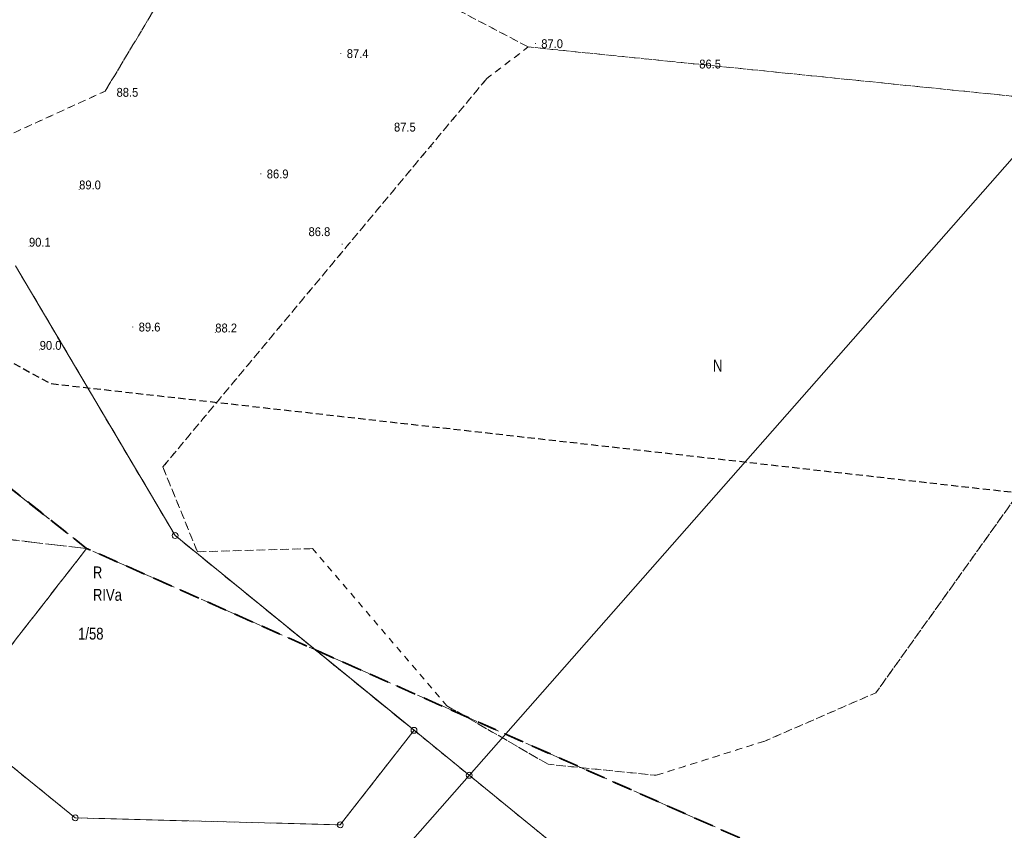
# Model space of a CAD drawing. Header units: metres. Extents: x 6540907 to 6541833, y 5893434 to 5894895.
# Tile 193 of 256: x 6541523 to 6541606, y 5894030 to 5894098. Entities that reach past the tile are written whole.
import ezdxf
from ezdxf.enums import TextEntityAlignment as Align

# ---------------------------------------------------------------- set-up
doc = ezdxf.new("R2010")
doc.units = ezdxf.units.M
doc.header["$MEASUREMENT"] = 0
for name, pattern in [('1.5_1.0', [2.5, 1.5, -1]), ('2', [0.9, 0.6, -0.3]), ('219-500', [0, 0]), ('egkk-500', [2, 1.5, -0.5]), ('egug-500', [1, 0.5, -0.5]), ('suep_sn_500', [0, 0])]:
    doc.linetypes.add(name, pattern=pattern)
doc.layers.get('0').update_dxf_attribs({"color": 2, "linetype": 'CONTINUOUS', "lineweight": 5})
for name, color, linetype, lineweight in [('202-punkt graniczny', 251, 'CONTINUOUS', 9), ('209-oznaczenie konturu klasyfikacyjnego', 251, 'CONTINUOUS', 9), ('210-oznaczenie konturu użytku gruntowego', 251, 'CONTINUOUS', 9), ('211-numer działki ewidencyjnej', 156, 'CONTINUOUS', 9), ('216-obręb ewidencyjny', 251, 'CONTINUOUS', 9), ('217-kontur klasyfikacyjny', 251, 'CONTINUOUS', 9), ('218-kontur użytku gruntowego', 251, 'CONTINUOUS', 9), ('219-działka ewidencyjna', 152, 'CONTINUOUS', 18), ('pikieta naturalna', 251, 'CONTINUOUS', 9), ('pikieta naturalna-Atr2', 251, 'CONTINUOUS', 9), ('przewód elektroenergetyczny średniego napięcia', 251, 'CONTINUOUS', 9), ('Zakres', 252, 'CONTINUOUS', 15)]:
    doc.layers.add(name, color=color, linetype=linetype, lineweight=lineweight)
doc.styles.get("Standard").update_dxf_attribs({"font": 'Arial', "width": 0.75})

# ---------------------------------------------------------------- blocks, each defined once
blk = doc.blocks.new('202')
at = {"color": 0, "linetype": 'Continuous', "lineweight": 0}
blk.add_circle((0, 0), 0.25, dxfattribs=at)
blk = doc.blocks.new('PW01')
at = {"linetype": 'Continuous', "lineweight": 13}
h = blk.add_hatch(color=0, dxfattribs=at)
edge = h.paths.add_edge_path()
edge.add_arc((0, 0), 0.045, 0, 360)

msp = doc.modelspace()

# ---------------------------------------------------------------- linework, layer by layer
at = {"layer": '216-obręb ewidencyjny', "linetype": '1.5_1.0', "lineweight": 35, "flags": 128}
for points in [[(6540907.06, 5893988.004), (6540917.97, 5893998.724), (6540919.14, 5894000.044), (6540986.55, 5894049.994), (6541000.71, 5894071.734), (6541018.98, 5894099.714), (6541073.42, 5894137.054), (6541168.23, 5894186.974), (6541196.88, 5894188.554), (6541244.66, 5894165.714), (6541308.83, 5894140.804), (6541372.49, 5894155.854), (6541415.18, 5894143.394), (6541528.91, 5894053.474), (6541669.76, 5893991.014), (6541682.61, 5893968.086)], [(6541682.61, 5893968.086), (6541669.76, 5893991.014), (6541528.91, 5894053.474), (6541415.18, 5894143.394), (6541372.49, 5894155.854), (6541308.83, 5894140.804), (6541244.66, 5894165.714), (6541196.88, 5894188.554), (6541168.23, 5894186.974), (6541073.42, 5894137.054), (6541018.98, 5894099.714), (6541000.71, 5894071.734), (6540986.55, 5894049.994), (6540919.14, 5894000.044), (6540917.97, 5893998.724), (6540907.06, 5893988.004)]]:
    msp.add_lwpolyline(points, dxfattribs=at)
at = {"layer": '217-kontur klasyfikacyjny', "linetype": 'egkk-500', "lineweight": 18, "flags": 128}
for points in [[(6541528.91, 5894053.474), (6541474.93, 5894096.154)], [(6541528.91, 5894053.474), (6541519.75, 5894054.524)], [(6541519.75, 5894054.524), (6541528.91, 5894053.474)], [(6541506.27, 5894024.324), (6541528.91, 5894053.474)], [(6541528.91, 5894053.474), (6541506.27, 5894024.324)], [(6541669.76, 5893991.014), (6541528.91, 5894053.474)]]:
    msp.add_lwpolyline(points, dxfattribs=at)
at = {"layer": '218-kontur użytku gruntowego', "linetype": 'egug-500', "lineweight": 18, "flags": 128}
for points in [[(6541530.48, 5894092.128), (6541540.75, 5894109.228)], [(6541540.75, 5894109.228), (6541530.48, 5894092.128)], [(6541540.75, 5894109.228), (6541566.22, 5894095.858)], [(6541566.22, 5894095.858), (6541540.75, 5894109.228)], [(6541566.22, 5894095.858), (6541562.72, 5894093.188)], [(6541562.72, 5894093.188), (6541566.22, 5894095.858)], [(6541566.22, 5894095.858), (6541629.97, 5894089.378)], [(6541629.97, 5894089.378), (6541566.22, 5894095.858)], [(6541562.72, 5894093.188), (6541535.35, 5894060.358)], [(6541535.35, 5894060.358), (6541562.72, 5894093.188)], [(6541521.09, 5894087.838), (6541530.48, 5894092.128)], [(6541530.48, 5894092.128), (6541521.09, 5894087.838)], [(6541595.6, 5894041.278), (6541629.97, 5894089.378)], [(6541629.97, 5894089.378), (6541595.6, 5894041.278)], [(6541522.91, 5894077.348), (6541536.39, 5894054.558)], [(6541536.39, 5894054.558), (6541522.91, 5894077.348)], [(6541535.35, 5894060.358), (6541538.27, 5894053.188)], [(6541538.27, 5894053.188), (6541535.35, 5894060.358)], [(6541536.39, 5894054.558), (6541556.57, 5894038.098)], [(6541556.57, 5894038.098), (6541536.39, 5894054.558)], [(6541538.27, 5894053.188), (6541548, 5894053.458)], [(6541548, 5894053.458), (6541538.27, 5894053.188)], [(6541548, 5894053.458), (6541559.34, 5894040.178)], [(6541559.34, 5894040.178), (6541548, 5894053.458)], [(6541502.46, 5894051.398), (6541527.95, 5894030.698)], [(6541586.21, 5894037.188), (6541595.6, 5894041.278)], [(6541595.6, 5894041.278), (6541586.21, 5894037.188)], [(6541559.34, 5894040.178), (6541567.9, 5894035.228)], [(6541567.9, 5894035.228), (6541559.34, 5894040.178)], [(6541550.34, 5894030.108), (6541556.57, 5894038.098)], [(6541556.57, 5894038.098), (6541561.23, 5894034.298)], [(6541577.03, 5894034.298), (6541586.21, 5894037.188)], [(6541586.21, 5894037.188), (6541577.03, 5894034.298)], [(6541567.9, 5894035.228), (6541577.03, 5894034.298)], [(6541577.03, 5894034.298), (6541567.9, 5894035.228)], [(6541561.23, 5894034.298), (6541592.49, 5894008.788)], [(6541527.95, 5894030.698), (6541550.34, 5894030.108)]]:
    msp.add_lwpolyline(points, dxfattribs=at)
at = {"layer": '219-działka ewidencyjna', "linetype": '219-500', "lineweight": 18, "flags": 128}
for points in [[(6541536.39, 5894054.558), (6541522.91, 5894077.348)], [(6541556.57, 5894038.098), (6541536.39, 5894054.558)], [(6541527.95, 5894030.698), (6541502.46, 5894051.398)], [(6541556.57, 5894038.098), (6541550.34, 5894030.108)], [(6541561.23, 5894034.298), (6541556.57, 5894038.098)], [(6541592.49, 5894008.788), (6541561.23, 5894034.298)], [(6541550.34, 5894030.108), (6541527.95, 5894030.698)]]:
    msp.add_lwpolyline(points, dxfattribs=at)
at = {"layer": 'przewód elektroenergetyczny średniego napięcia', "linetype": 'suep_sn_500', "lineweight": 18, "flags": 128}
msp.add_lwpolyline([(6541537.46, 5894007.268), (6541633.97, 5894117.008)], dxfattribs=at)
at = {"layer": 'Zakres', "linetype": '2', "lineweight": 25, "flags": 128}
msp.add_lwpolyline([(6540930.81, 5894138.998), (6540952.62, 5894104.358), (6541020.61, 5894149.898), (6541060.25, 5894156.888), (6541133.37, 5894078.638), (6541132.66, 5893993.648), (6541235.67, 5894032.198), (6541230.54, 5894073.888), (6541183.33, 5894098.858), (6541196.93, 5894167.598), (6541212.33, 5894173.368), (6541232.27, 5894180.688), (6541273.87, 5894169.588), (6541300.52, 5894171.388), (6541358.25, 5894159.198), (6541525.85, 5894067.408), (6541649.47, 5894053.448), (6541682.61, 5894090.486)], dxfattribs=at)

# ---------------------------------------------------------------- block references
at = {"layer": '202-punkt graniczny', "linetype": 'Continuous', "lineweight": 18}
for p in [(6541536.39, 5894054.558), (6541556.57, 5894038.098), (6541561.23, 5894034.298), (6541527.95, 5894030.698), (6541550.34, 5894030.108)]:
    msp.add_blockref('202', p, dxfattribs=at)
at = {"layer": 'pikieta naturalna', "linetype": 'Continuous', "lineweight": 13}
for p in [(6541566.83, 5894096.148), (6541550.39, 5894095.298), (6541580.18, 5894094.418), (6541530.66, 5894092.368), (6541558.03, 5894087.418), (6541543.63, 5894085.138), (6541528.28, 5894083.818), (6541524.04, 5894078.978), (6541550.5, 5894079.188), (6541532.82, 5894072.188), (6541539.78, 5894071.728), (6541524.95, 5894070.258)]:
    msp.add_blockref('PW01', p, dxfattribs=at)

# ---------------------------------------------------------------- texts
at = {"layer": '209-oznaczenie konturu klasyfikacyjnego', "linetype": 'Continuous', "lineweight": 18, "width": 0.79}
msp.add_text('RIVa', height=1, dxfattribs=at).set_placement((6541529.44, 5894050.048), align=Align.TOP_LEFT)
at = {"layer": '210-oznaczenie konturu użytku gruntowego', "linetype": 'Continuous', "lineweight": 18, "width": 0.79}
for s, p in [('N', (6541581.83, 5894068.418)), ('R', (6541529.44, 5894050.948))]:
    msp.add_text(s, height=1, dxfattribs=at).set_placement(p)
at = {"layer": '211-numer działki ewidencyjnej', "linetype": 'Continuous', "lineweight": 18, "width": 0.79}
msp.add_text('1/58', height=1, dxfattribs=at).set_placement((6541528.19, 5894045.768))
at = {"layer": 'pikieta naturalna-Atr2', "width": 0.9}
for s, p in [('87.0', (6541567.32, 5894095.758)), ('87.4', (6541550.89, 5894094.918)), ('86.5', (6541580.67, 5894094.038)), ('88.5', (6541531.44, 5894091.648)), ('87.5', (6541554.88, 5894088.708)), ('86.9', (6541544.13, 5894084.748)), ('89.0', (6541528.28, 5894083.818)), ('86.8', (6541547.66, 5894079.868)), ('90.1', (6541524.04, 5894078.978)), ('89.6', (6541533.31, 5894071.808)), ('88.2', (6541539.78, 5894071.728)), ('90.0', (6541524.95, 5894070.258))]:
    msp.add_text(s, height=0.75, dxfattribs=at).set_placement(p)

doc.saveas('drawing.dxf')
